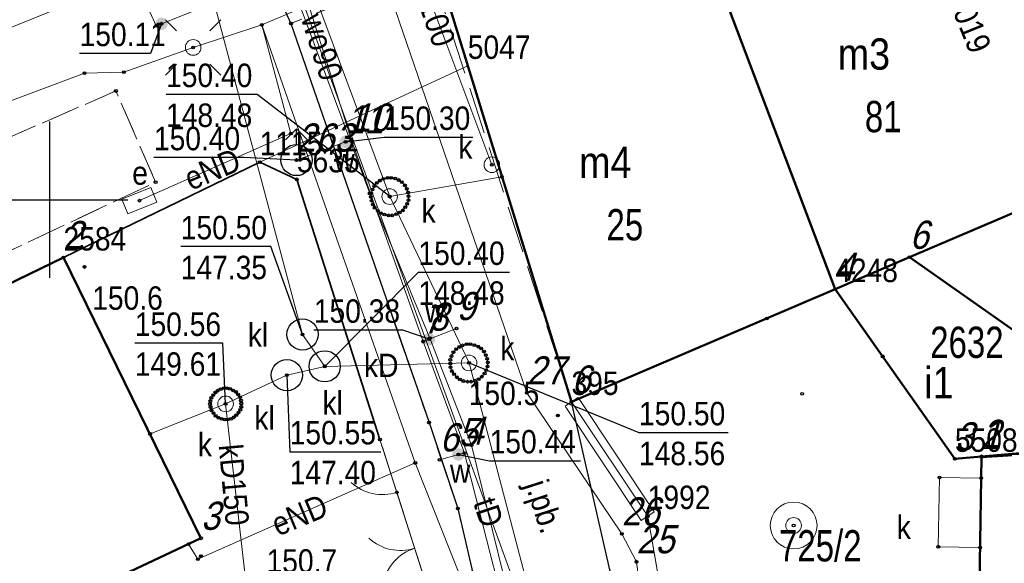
# Model space of a CAD drawing. Header units: metres. Extents: x 5551907 to 5556416, y 5709283 to 5712755.
# Tile 40 of 100: x 5554549 to 5554581, y 5710538 to 5710556. Entities that reach past the tile are written whole.
import ezdxf
from ezdxf.enums import TextEntityAlignment as Align

# ---------------------------------------------------------------- set-up
doc = ezdxf.new("R2010")
doc.units = ezdxf.units.M
for name, pattern in [('1.0_0.5', [1.5, 1, -0.5]), ('1.5_0.5', [2, 1.5, -0.5]), ('219-500', [0]), ('otob_500', [0]), ('otof_500', [0])]:
    doc.linetypes.add(name, pattern=pattern)
doc.layers.get('0').update_dxf_attribs({"color": 2, "lineweight": 5})
doc.styles.get("Standard").update_dxf_attribs({"font": 'Working1250', "width": 0.75})
doc.linetypes.add('902-500', pattern='A,3.75,0,[1,ksztalty.shx,S=0.5,R=0,X=0,Y=0],3.75', length=7.5)
doc.linetypes.add('otdn_500', pattern='A,5,0,[21,ksztalty.shx,S=0.5,R=0,X=0,Y=0]', length=5)

# ---------------------------------------------------------------- blocks, each defined once
blk = doc.blocks.new('PUNKTBUD')
at = {"color": 0}
blk.add_circle((0, 0), 0.045, dxfattribs=at)
blk = doc.blocks.new('203')
at = {"linetype": 'Continuous', "lineweight": 0}
h = blk.add_hatch(color=0, dxfattribs=at)
edge = h.paths.add_edge_path()
edge.add_arc((0, 0), 0.045, 0, 360)
blk = doc.blocks.new('US13')
at = {"color": 0, "linetype": 'Continuous', "lineweight": 13}
for radius in [0.75, 0.25]:
    blk.add_circle((0, 0), radius, dxfattribs=at)
blk = doc.blocks.new('US22')
at = {"color": 0, "linetype": 'Continuous', "lineweight": 13}
blk.add_circle((0, 0), 0.25, dxfattribs=at)
blk = doc.blocks.new('PW01')
at = {"linetype": 'Continuous', "lineweight": 13}
h = blk.add_hatch(color=0, dxfattribs=at)
edge = h.paths.add_edge_path()
edge.add_arc((0, 0), 0.045, 0, 360)
blk = doc.blocks.new('OK02')
at = {"color": 0, "linetype": 'Continuous', "lineweight": 0}
for centre, start, end in [((-1.5, 0), 0, 60), ((1.5, 0), 120, 180)]:
    blk.add_arc(centre, 1.5, start, end, dxfattribs=at)
blk = doc.blocks.new('OK04')
at = {"color": 0, "linetype": 'Continuous', "lineweight": 0}
blk.add_arc((1.5, 0.001), 1.5, 120, 180, dxfattribs=at)
blk = doc.blocks.new('US25')
at = {"linetype": 'Continuous', "lineweight": 0}
h = blk.add_hatch(color=0, dxfattribs=at)
edge = h.paths.add_edge_path()
edge.add_arc((0, 0), 0.2, 0, 360)
blk = doc.blocks.new('SUKM')
at = {"color": 0, "linetype": 'Continuous'}
blk.add_circle((0, 0), 0.5, dxfattribs=at)
blk = doc.blocks.new('US18')
at = {"color": 0, "linetype": 'Continuous', "lineweight": 13}
for p, q in [((-0.5, -0.25), (-0.5, 0.25)), ((-0.5, 0.25), (0.5, 0.25)), ((0.5, -0.25), (0.5, 0.25)), ((-0.5, -0.25), (0.5, -0.25))]:
    blk.add_line(p, q, dxfattribs=at)
blk = doc.blocks.new('SUWH')
at = {"color": 0, "linetype": 'Continuous'}
for p in [(-0.354, 0.646), (0, 0.5), (0.354, 0.646)]:
    blk.add_line(p, (0, 1), dxfattribs=at)
blk.add_circle((0, 0), 0.5, dxfattribs=at)
blk = doc.blocks.new('US15')
at = {"color": 0, "linetype": 'Continuous', "lineweight": 13}
blk.add_circle((0, 0), 0.25, dxfattribs=at)
blk = doc.blocks.new('SM01')
at = {"color": 0, "linetype": 'Continuous', "lineweight": 13}
for p, q in [((-0.53, 0.531), (-0.883, 0.884)), ((0.531, 0.531), (0.884, 0.884)), ((-0.53, -0.53), (-0.883, -0.883)), ((0.531, -0.53), (0.884, -0.883))]:
    blk.add_line(p, q, dxfattribs=at)
blk.add_circle((0, 0), 0.25, dxfattribs=at)
blk = doc.blocks.new('PIKIETAW1891')
at = {"color": 0}
blk.add_circle((0, 0), 0.045, dxfattribs=at)
blk = doc.blocks.new('RAMKA500K')
at = {"color": 0}
for p, q in [((150, 47.5), (150, 52.5)), ((147.5, 50), (152.5, 50))]:
    blk.add_line(p, q, dxfattribs=at)

msp = doc.modelspace()

# ---------------------------------------------------------------- linework, layer by layer
at = {"layer": '218-kontur użytku gruntowego', "color": 3, "linetype": 'CONTINUOUS', "lineweight": 18, "flags": 128}
for points in [[(5554562.38, 5710557.55), (5554563.38, 5710554.28)], [(5554563.38, 5710554.28), (5554562.38, 5710557.55)], [(5554563.38, 5710554.28), (5554566.7, 5710543.53)], [(5554566.7, 5710543.53), (5554563.38, 5710554.28)], [(5554556.72, 5710551.2), (5554550.44, 5710548.15)], [(5554550.44, 5710548.15), (5554556.72, 5710551.2)], [(5554557.91, 5710550.65), (5554556.72, 5710551.2)], [(5554556.72, 5710551.2), (5554557.91, 5710550.65)], [(5554562.95, 5710534.86), (5554557.91, 5710550.65)], [(5554557.91, 5710550.65), (5554562.95, 5710534.86)], [(5554550.44, 5710548.15), (5554540.06, 5710543.12)], [(5554540.06, 5710543.12), (5554550.44, 5710548.15)], [(5554566.7, 5710543.53), (5554569.14, 5710539.88)], [(5554569.14, 5710539.88), (5554566.7, 5710543.53)], [(5554569.14, 5710539.88), (5554572.45, 5710520.86)], [(5554572.45, 5710520.86), (5554569.14, 5710539.88)]]:
    msp.add_lwpolyline(points, dxfattribs=at)
at = {"layer": '219-działka ewidencyjna', "color": 7, "linetype": '219-500', "lineweight": 18, "flags": 128}
for points in [[(5554569.93, 5710560.88), (5554575.14, 5710547.14)], [(5554562.38, 5710557.55), (5554563.38, 5710554.28)], [(5554563.38, 5710554.28), (5554556.72, 5710551.2)], [(5554563.38, 5710554.28), (5554566.7, 5710543.53)], [(5554556.72, 5710551.2), (5554550.44, 5710548.15)], [(5554556.72, 5710551.2), (5554557.91, 5710550.65)], [(5554584.12, 5710550.98), (5554575.14, 5710547.14)], [(5554557.91, 5710550.65), (5554562.95, 5710534.86)], [(5554550.44, 5710548.15), (5554540.06, 5710543.12)], [(5554575.14, 5710547.14), (5554578.97, 5710541.71)], [(5554566.7, 5710543.53), (5554569.14, 5710539.88)], [(5554597.62, 5710542.88), (5554578.97, 5710541.71)], [(5554569.14, 5710539.88), (5554572.45, 5710520.86)]]:
    msp.add_lwpolyline(points, dxfattribs=at)
at = {"layer": '312-budynek ewidencyjny', "color": 7, "linetype": 'CONTINUOUS', "lineweight": 50, "flags": 128}
for points in [[(5554569.93, 5710560.88), (5554575.14, 5710547.14)], [(5554575.14, 5710547.14), (5554569.93, 5710560.88)], [(5554566.7, 5710543.53), (5554562.38, 5710557.55)], [(5554584.12, 5710550.98), (5554577.52, 5710548.16)], [(5554540.06, 5710543.12), (5554550.44, 5710548.15)], [(5554550.44, 5710548.15), (5554554.84, 5710539.17)], [(5554577.52, 5710548.16), (5554575.14, 5710547.14)], [(5554575.14, 5710547.14), (5554577.52, 5710548.16)], [(5554577.52, 5710548.16), (5554581.04, 5710545.69)], [(5554575.14, 5710547.14), (5554566.7, 5710543.53)], [(5554578.97, 5710541.71), (5554575.14, 5710547.14)], [(5554579.82, 5710541.76), (5554585.8, 5710542.14)], [(5554581.29, 5710541.91), (5554579.82, 5710541.79)], [(5554579.82, 5710541.79), (5554578.97, 5710541.71)], [(5554579.61, 5710528.27), (5554579.82, 5710541.76)], [(5554554.84, 5710539.17), (5554544.22, 5710534.17)]]:
    msp.add_lwpolyline(points, dxfattribs=at)
at = {"layer": '320-blok - kondygnacja nadziemna', "color": 7, "linetype": 'CONTINUOUS', "lineweight": 18, "flags": 128}
msp.add_lwpolyline([(5554575.14, 5710547.14), (5554578.97, 5710541.71), (5554579.82, 5710541.79), (5554581.29, 5710541.91), (5554581.04, 5710545.69), (5554577.52, 5710548.16)], close=True, dxfattribs=at)
at = {"layer": 'brama', "color": 7, "linetype": 'otob_500', "lineweight": 18, "flags": 128}
for points in [[(5554562.25, 5710537.06), (5554561.11, 5710540.64)], [(5554569.14, 5710539.88), (5554570.34, 5710532.99)]]:
    msp.add_lwpolyline(points, dxfattribs=at)
at = {"layer": 'chodnik', "color": 7, "linetype": '1.0_0.5', "lineweight": 18, "flags": 128}
msp.add_lwpolyline([(5554443.41, 5710483.75), (5554443.48, 5710483.32), (5554444.89, 5710481.41), (5554456.15, 5710489.37), (5554463.92, 5710495.09), (5554471.81, 5710500.87), (5554478.92, 5710505.94), (5554487.22, 5710511.83), (5554494.74, 5710517.27), (5554502.24, 5710522.68), (5554509.44, 5710527.98), (5554517.53, 5710533.78), (5554523.91, 5710538.26), (5554526.95, 5710540.3), (5554530.39, 5710542.48), (5554529.99, 5710543.17), (5554531.67, 5710544.37), (5554540.15, 5710548.3), (5554542.17, 5710544.15), (5554543.16, 5710544.62), (5554541.6, 5710547.89), (5554545.78, 5710549.93), (5554545.46, 5710550.59), (5554552.12, 5710553.48), (5554553.39, 5710550.56), (5554546.96, 5710547.54), (5554547.39, 5710546.68), (5554550.44, 5710548.15), (5554556.72, 5710551.2), (5554557.91, 5710550.65), (5554560.57, 5710542.33), (5554562.25, 5710537.06), (5554562.95, 5710534.86), (5554564.19, 5710535.17), (5554563.68, 5710537.46), (5554563.06, 5710540.12), (5554562.14, 5710542.87), (5554557.72, 5710555.64), (5554557.27, 5710556.62), (5554556.75, 5710557.41), (5554555.64, 5710558.2), (5554554.78, 5710558.61), (5554553.78, 5710558.9), (5554553.05, 5710558.68), (5554534.16, 5710549.88), (5554521.64, 5710540.81), (5554505.22, 5710528.95), (5554488.48, 5710516.77), (5554467.28, 5710501.44), (5554443.47, 5710484.11)], close=True, dxfattribs=at)
at = {"layer": 'furtka', "color": 7, "linetype": 'otof_500', "lineweight": 18, "flags": 128}
msp.add_lwpolyline([(5554561.11, 5710540.64), (5554560.57, 5710542.33)], dxfattribs=at)
at = {"layer": 'jezdnia', "color": 7, "linetype": '1.5_0.5', "lineweight": 18, "flags": 128}
for points in [[(5554412.43, 5710514.29), (5554408.24, 5710510.92), (5554418.66, 5710508.44), (5554419.59, 5710509.15), (5554420.38, 5710509.5), (5554421.46, 5710509.6), (5554422.36, 5710509.47), (5554423.16, 5710509.24), (5554423.89, 5710508.85), (5554424.46, 5710508.45), (5554428.69, 5710502.64), (5554439.05, 5710488.34), (5554439.27, 5710487.75), (5554439.32, 5710487.1), (5554439.14, 5710486.55), (5554438.1, 5710485.76), (5554437.65, 5710485.71), (5554436.85, 5710485.85), (5554441.68, 5710479.01), (5554444.19, 5710480.86), (5554442.45, 5710483.36), (5554443.47, 5710484.11), (5554467.28, 5710501.44), (5554488.48, 5710516.77), (5554505.22, 5710528.95), (5554521.64, 5710540.81), (5554534.16, 5710549.88), (5554542.28, 5710555.84), (5554542.73, 5710556.08), (5554548.69, 5710558.31), (5554550.14, 5710558.79), (5554550.8, 5710559.03), (5554551.51, 5710559.12), (5554552.37, 5710559.08), (5554553.78, 5710558.9), (5554554.78, 5710558.61), (5554555.64, 5710558.2), (5554556.75, 5710557.41), (5554557.27, 5710556.62), (5554557.72, 5710555.64), (5554562.19, 5710557.43), (5554562.14, 5710560.52), (5554558, 5710570.33), (5554557.22, 5710570.54), (5554556.66, 5710571.02), (5554556.14, 5710571.5), (5554555.73, 5710572.18), (5554551.34, 5710570.77), (5554551.5, 5710569.95), (5554551.48, 5710569.22), (5554551.26, 5710568.27), (5554550.9, 5710567.4), (5554550.49, 5710566.63), (5554550, 5710565.93), (5554549.32, 5710565.24), (5554547.89, 5710564.5), (5554545.11, 5710563.32), (5554541.28, 5710561.94), (5554534.34, 5710559.41), (5554531.12, 5710560.98), (5554521.77, 5710557.63), (5554514.14, 5710555.67), (5554512.15, 5710552.94), (5554509.31, 5710551.99), (5554508.96, 5710551.99), (5554508.15, 5710552.25), (5554507.64, 5710552.54), (5554506.95, 5710553.08), (5554506.33, 5710553.74), (5554505.62, 5710554.6), (5554504.27, 5710557.08), (5554503.76, 5710559.81), (5554500.07, 5710560.85), (5554495.64, 5710558.86), (5554496.41, 5710557.66), (5554496.92, 5710556.29), (5554497.23, 5710555.1), (5554497.4, 5710553.9), (5554497.47, 5710552.1), (5554497.29, 5710550.89), (5554497.03, 5710549.78), (5554496.59, 5710548.91), (5554496.04, 5710547.96), (5554495.73, 5710547.56), (5554494.8, 5710547.25), (5554491.67, 5710548.63), (5554486.93, 5710547.1), (5554485.39, 5710546.56), (5554480.26, 5710544.86), (5554478.27, 5710541.32), (5554476.06, 5710540.6), (5554472.16, 5710539.33), (5554470.22, 5710538.71), (5554468.48, 5710538.32), (5554467.02, 5710538.21), (5554465.68, 5710538.2), (5554464.68, 5710538.33), (5554463.62, 5710538.55), (5554462.32, 5710538.98), (5554460.78, 5710539.89), (5554459.64, 5710540.79), (5554459.04, 5710541.45), (5554456.35, 5710545.55), (5554450.55, 5710542.97), (5554450.88, 5710541.78), (5554451.08, 5710540.23), (5554451.01, 5710538.73), (5554450.66, 5710537.42), (5554450.07, 5710535.93), (5554449.39, 5710534.73), (5554448.6, 5710533.68), (5554447.4, 5710532.83), (5554442.88, 5710530.78), (5554440.1, 5710529.43), (5554437.5, 5710528.21), (5554433.01, 5710525.89), (5554428.59, 5710523.58), (5554424.16, 5710521.11), (5554422.19, 5710520.04), (5554421.57, 5710519.67), (5554417.2, 5710517.18), (5554414.65, 5710515.66)], [(5554563.06, 5710540.12), (5554563.68, 5710537.46), (5554564.19, 5710535.17), (5554568.76, 5710534.51), (5554566.7, 5710543.53), (5554562.19, 5710557.43), (5554557.72, 5710555.64), (5554562.14, 5710542.87)]]:
    msp.add_lwpolyline(points, close=True, dxfattribs=at)
at = {"layer": 'krawężnik', "color": 7, "linetype": 'CONTINUOUS', "lineweight": 25, "flags": 128}
for points in [[(5554444.89, 5710481.41), (5554444.19, 5710480.86), (5554442.45, 5710483.36), (5554443.47, 5710484.11), (5554467.28, 5710501.44), (5554488.48, 5710516.77), (5554505.22, 5710528.95), (5554521.64, 5710540.81), (5554534.16, 5710549.88), (5554542.28, 5710555.84), (5554542.73, 5710556.08), (5554548.69, 5710558.31), (5554550.14, 5710558.79), (5554550.8, 5710559.03), (5554551.51, 5710559.12), (5554552.37, 5710559.08), (5554553.78, 5710558.9), (5554554.78, 5710558.61), (5554555.64, 5710558.2), (5554556.75, 5710557.41), (5554557.27, 5710556.62), (5554557.72, 5710555.64)], [(5554557.72, 5710555.64), (5554562.14, 5710542.87), (5554563.06, 5710540.12), (5554563.68, 5710537.46), (5554564.19, 5710535.17)], [(5554568.76, 5710534.51), (5554566.7, 5710543.53)]]:
    msp.add_lwpolyline(points, dxfattribs=at)
at = {"layer": 'ogrodzenie trwałe', "color": 7, "linetype": '902-500', "lineweight": 35, "flags": 128}
msp.add_lwpolyline([(5554550.44, 5710548.15), (5554556.72, 5710551.2), (5554557.91, 5710550.65), (5554560.57, 5710542.33)], dxfattribs=at)
at = {"layer": 'przewód elektroenergetyczny podziemny', "color": 1, "linetype": 'CONTINUOUS', "lineweight": 18, "flags": 128}
for points in [[(5554556.79, 5710555.59), (5554569.67, 5710561.03), (5554576.34, 5710564.36), (5554575.78, 5710567.56), (5554581.33, 5710569.41), (5554592.35, 5710573.8), (5554592.67, 5710573.45), (5554598.77, 5710574.83), (5554605.31, 5710576.88), (5554609.3, 5710578.59), (5554621.07, 5710574.92), (5554632.35, 5710571.33), (5554633.76, 5710571.39), (5554648.72, 5710565.28)], [(5554476.36, 5710510.1), (5554488.7, 5710518.56), (5554500.52, 5710526.04), (5554511.62, 5710533.18), (5554523.19, 5710540.66), (5554531.31, 5710546.63), (5554551.11, 5710554.05), (5554552.37, 5710554.08), (5554554.59, 5710554.87), (5554556.79, 5710555.59)], [(5554556.79, 5710555.59), (5554557.72, 5710552.12), (5554552.87, 5710549.97)], [(5554556.79, 5710555.59), (5554561.7, 5710541.58), (5554563.38, 5710537.34), (5554566.74, 5710514.76), (5554566.21, 5710511.93), (5554563.65, 5710505.7), (5554562.08, 5710503.61), (5554560.73, 5710504.27)], [(5554561.7, 5710541.58), (5554554.74, 5710538.5), (5554554.44, 5710538.98)]]:
    msp.add_lwpolyline(points, dxfattribs=at)
at = {"layer": 'przewód gazowy', "color": 40, "linetype": 'CONTINUOUS', "lineweight": 18, "flags": 128}
msp.add_lwpolyline([(5554562.99, 5710502.84), (5554565.89, 5710507.95), (5554567.24, 5710511.33), (5554567.72, 5710514.27), (5554568.05, 5710514.33), (5554572, 5710515.11), (5554572.23, 5710515.15), (5554572.34, 5710516.68), (5554570.52, 5710526.46), (5554569.44, 5710533.44), (5554568.78, 5710538.42), (5554568.31, 5710539.31), (5554565.27, 5710543.82), (5554560.34, 5710558.17), (5554560.02, 5710558.11), (5554556.04, 5710556.62), (5554553.58, 5710555.63), (5554553.41, 5710555.56), (5554553.2, 5710556.01), (5554548.38, 5710567.04), (5554548.06, 5710567.83)], dxfattribs=at)
at = {"layer": 'przewód kanalizacyjny', "color": 34, "linetype": 'CONTINUOUS', "lineweight": 18, "flags": 128}
for points in [[(5554403.43, 5710635.81), (5554421.1, 5710605.89), (5554436.67, 5710613.08), (5554452.64, 5710620.71), (5554475.58, 5710633.69), (5554493.24, 5710644.62), (5554505.33, 5710636.12), (5554511.32, 5710631.05), (5554532.54, 5710615.46), (5554538.01, 5710606.53), (5554542.3, 5710598.85), (5554545.18, 5710592.28), (5554547.72, 5710585.05), (5554551.08, 5710576.4), (5554560.88, 5710550.1), (5554563.42, 5710544.78), (5554570, 5710519.72), (5554571.02, 5710502.86)], [(5554558.8, 5710544.67), (5554558.09, 5710545.69), (5554554.41, 5710559.51), (5554560.08, 5710561.96), (5554575.12, 5710569.16), (5554589.68, 5710575.61), (5554614.47, 5710584.71)], [(5554564.15, 5710551.12), (5554560.08, 5710561.96)], [(5554560.88, 5710550.1), (5554564.47, 5710550.73)], [(5554558.8, 5710544.67), (5554563.42, 5710544.78)], [(5554555.63, 5710543.47), (5554557.59, 5710544.39), (5554558.8, 5710544.67)], [(5554553.21, 5710542.51), (5554555.63, 5710543.47)], [(5554557.6, 5710535.05), (5554556.3, 5710537.6), (5554555.63, 5710543.47)]]:
    msp.add_lwpolyline(points, dxfattribs=at)
at = {"layer": 'przewód telekomunikacyjny podziemny', "color": 30, "linetype": 'CONTINUOUS', "lineweight": 18, "flags": 128}
for points in [[(5554538.34, 5710551.3), (5554557.16, 5710558.92)], [(5554566.22, 5710515.48), (5554568.6, 5710516.47), (5554565.03, 5710537.31), (5554557.16, 5710558.92)]]:
    msp.add_lwpolyline(points, dxfattribs=at)
at = {"layer": 'przewód wodociągowy', "color": 5, "linetype": 'CONTINUOUS', "lineweight": 18, "flags": 128}
for points in [[(5554553.2, 5710569.14), (5554560.24, 5710550.2), (5554562.17, 5710545.57), (5554563.5, 5710542.15), (5554569.08, 5710519.49), (5554570.3, 5710502.31), (5554570.67, 5710501.99)], [(5554557.71, 5710558.07), (5554559.66, 5710551.91)], [(5554559.66, 5710551.91), (5554559.47, 5710551.85), (5554557.9, 5710551.27)], [(5554559.66, 5710551.91), (5554561.95, 5710545.46), (5554563.28, 5710541.89), (5554568.88, 5710520.01), (5554570.35, 5710502.05), (5554570.37, 5710501.88)], [(5554561.95, 5710545.46), (5554562.14, 5710545.54), (5554563.02, 5710545.88)], [(5554563.28, 5710541.89), (5554563.08, 5710541.85), (5554562.48, 5710541.68)]]:
    msp.add_lwpolyline(points, dxfattribs=at)
at = {"layer": 'rzedna-Atr2', "color": 7, "flags": 128}
for points in [[(5554553.58, 5710555.63), (5554553.22, 5710554.68), (5554550.956, 5710554.68)], [(5554560.88, 5710550.1), (5554556.64, 5710553.37), (5554553.723, 5710553.37)], [(5554559.47, 5710551.85), (5554560.7, 5710552), (5554563.543, 5710552)], [(5554557.9, 5710551.27), (5554556.21, 5710551.35), (5554553.335, 5710551.35)], [(5554558.09, 5710545.69), (5554557.08, 5710548.5), (5554554.194, 5710548.5)], [(5554558.8, 5710544.67), (5554561.8, 5710547.68), (5554564.717, 5710547.68)], [(5554562.14, 5710545.54), (5554561.3, 5710545.83), (5554558.452, 5710545.83)], [(5554555.63, 5710543.47), (5554555.54, 5710545.41), (5554552.723, 5710545.41)], [(5554563.42, 5710544.78), (5554568.86, 5710542.55), (5554571.714, 5710542.55)], [(5554557.59, 5710544.39), (5554557.68, 5710541.94), (5554560.592, 5710541.94)], [(5554563.08, 5710541.85), (5554564.08, 5710541.65), (5554566.992, 5710541.65)]]:
    msp.add_lwpolyline(points, dxfattribs=at)
at = {"layer": 'studnia kanalizacyjna', "color": 34, "linetype": 'CONTINUOUS', "lineweight": 18, "flags": 128}
for points in [[(5554561.3, 5710549.66), (5554561.2, 5710549.59), (5554561.09, 5710549.54), (5554560.96, 5710549.5), (5554560.84, 5710549.5), (5554560.71, 5710549.53), (5554560.6, 5710549.57), (5554560.5, 5710549.64), (5554560.4, 5710549.74), (5554560.34, 5710549.85), (5554560.3, 5710549.97), (5554560.28, 5710550.09), (5554560.29, 5710550.21), (5554560.33, 5710550.33), (5554560.39, 5710550.44), (5554560.47, 5710550.54), (5554560.57, 5710550.61), (5554560.68, 5710550.67), (5554560.81, 5710550.7), (5554560.93, 5710550.7), (5554561.06, 5710550.68), (5554561.17, 5710550.63), (5554561.27, 5710550.56), (5554561.37, 5710550.46), (5554561.43, 5710550.35), (5554561.47, 5710550.23), (5554561.48, 5710550.11), (5554561.48, 5710549.99), (5554561.44, 5710549.87), (5554561.38, 5710549.76)], [(5554564.02, 5710544.79), (5554564.01, 5710544.67), (5554563.97, 5710544.55), (5554563.92, 5710544.44), (5554563.83, 5710544.34), (5554563.73, 5710544.26), (5554563.62, 5710544.21), (5554563.49, 5710544.18), (5554563.37, 5710544.18), (5554563.24, 5710544.2), (5554563.13, 5710544.25), (5554563.03, 5710544.32), (5554562.94, 5710544.42), (5554562.87, 5710544.52), (5554562.83, 5710544.64), (5554562.82, 5710544.76), (5554562.82, 5710544.88), (5554562.86, 5710545), (5554562.92, 5710545.12), (5554563.01, 5710545.22), (5554563.11, 5710545.29), (5554563.21, 5710545.34), (5554563.34, 5710545.38), (5554563.46, 5710545.38), (5554563.59, 5710545.35), (5554563.71, 5710545.3), (5554563.81, 5710545.24), (5554563.9, 5710545.14), (5554563.96, 5710545.03), (5554564, 5710544.91)], [(5554556.13, 5710543.48), (5554556.13, 5710543.38), (5554556.1, 5710543.28), (5554556.04, 5710543.19), (5554555.97, 5710543.11), (5554555.89, 5710543.04), (5554555.8, 5710542.99), (5554555.7, 5710542.97), (5554555.6, 5710542.97), (5554555.5, 5710542.99), (5554555.39, 5710543.03), (5554555.31, 5710543.09), (5554555.24, 5710543.17), (5554555.18, 5710543.26), (5554555.15, 5710543.36), (5554555.13, 5710543.46), (5554555.14, 5710543.56), (5554555.17, 5710543.66), (5554555.23, 5710543.75), (5554555.3, 5710543.83), (5554555.37, 5710543.89), (5554555.47, 5710543.94), (5554555.57, 5710543.97), (5554555.67, 5710543.97), (5554555.77, 5710543.95), (5554555.87, 5710543.9), (5554555.96, 5710543.85), (5554556.03, 5710543.77), (5554556.09, 5710543.68), (5554556.12, 5710543.58)]]:
    msp.add_lwpolyline(points, close=True, dxfattribs=at)
at = {"layer": 'trawnik', "color": 7, "linetype": '1.0_0.5', "lineweight": 18, "flags": 128}
msp.add_lwpolyline([(5554545.46, 5710550.59), (5554545.78, 5710549.93), (5554546.96, 5710547.54), (5554553.39, 5710550.56), (5554552.12, 5710553.48)], close=True, dxfattribs=at)
at = {"layer": 'właz do komory lub kanału', "color": 7, "linetype": 'CONTINUOUS', "lineweight": 18, "flags": 128}
msp.add_lwpolyline([(5554579.81, 5710541.09), (5554579.78, 5710538.88), (5554578.44, 5710538.9), (5554578.48, 5710541.11)], close=True, dxfattribs=at)
at = {"layer": 'ściana oporowa (linia)', "color": 0, "linetype": 'otdn_500', "lineweight": 18}
for p, q in [((5554566.492, 5710543.391), (5554566.7, 5710543.53)), ((5554566.492, 5710543.391), (5554568.932, 5710539.741)), ((5554568.932, 5710539.741), (5554569.14, 5710539.88))]:
    msp.add_line(p, q, dxfattribs=at)
at = {"layer": 'ściana oporowa (linia)', "color": 0, "lineweight": 18}
for p, q in [((5554566.908, 5710543.669), (5554566.7, 5710543.53)), ((5554566.908, 5710543.669), (5554569.348, 5710540.019)), ((5554569.348, 5710540.019), (5554569.14, 5710539.88))]:
    msp.add_line(p, q, dxfattribs=at)

# ---------------------------------------------------------------- block references
at = {"layer": '203-punkt graniczny', "color": 7, "linetype": 'CONTINUOUS', "lineweight": 18}
for p in [(5554563.38, 5710554.28), (5554556.72, 5710551.2), (5554557.91, 5710550.65), (5554550.44, 5710548.15), (5554575.14, 5710547.14), (5554566.7, 5710543.53), (5554578.97, 5710541.71), (5554569.14, 5710539.88)]:
    msp.add_blockref('203', p, dxfattribs=at)
at = {"layer": 'brama', "color": 7, "linetype": 'CONTINUOUS', "lineweight": 18, "rotation": 107.663}
msp.add_blockref('OK02', (5554561.68, 5710538.85), dxfattribs=at)
at = {"layer": 'furtka', "color": 7, "linetype": 'CONTINUOUS', "lineweight": 18, "rotation": 107.72}
msp.add_blockref('OK04', (5554561.11, 5710540.64), dxfattribs=at)
at = {"layer": 'hydrant', "color": 5, "linetype": 'CONTINUOUS', "lineweight": 18}
msp.add_blockref('SUWH', (5554557.9, 5710551.27), dxfattribs=at)
at = {"layer": 'latarnia', "color": 7, "linetype": 'CONTINUOUS', "lineweight": 18}
msp.add_blockref('SM01', (5554554.59, 5710554.87), dxfattribs=at)
at = {"layer": 'osadnik  szambo', "color": 34, "linetype": 'CONTINUOUS', "lineweight": 18}
for p in [(5554558.09, 5710545.69), (5554558.8, 5710544.67), (5554557.59, 5710544.39)]:
    msp.add_blockref('SUKM', p, dxfattribs=at)
at = {"layer": 'pikieta naturalna', "color": 7, "linetype": 'CONTINUOUS', "lineweight": 13}
for p in [(5554551.11, 5710547.85), (5554566.26, 5710543.1), (5554554.84, 5710538.6)]:
    msp.add_blockref('PW01', p, dxfattribs=at)
at = {"layer": 'Punkt budynku', "color": 5, "linetype": 'CONTINUOUS', "lineweight": 18}
for p in [(5554550.44, 5710548.15), (5554577.52, 5710548.16), (5554575.14, 5710547.14), (5554572.95, 5710546.2), (5554576.66, 5710544.99), (5554574.08, 5710543.79), (5554566.7, 5710543.53), (5554578.97, 5710541.71), (5554579.82, 5710541.79), (5554579.82, 5710541.76), (5554554.84, 5710539.17)]:
    msp.add_blockref('PUNKTBUD', p, dxfattribs=at)
at = {"layer": 'Punkt roboczy BDOT GESUT K1', "color": 6, "linetype": 'CONTINUOUS', "lineweight": 18}
for p in [(5554553.41, 5710555.56), (5554553.41, 5710555.56), (5554553.58, 5710555.63), (5554553.58, 5710555.63), (5554553.58, 5710555.63), (5554556.79, 5710555.59), (5554556.79, 5710555.59), (5554556.79, 5710555.59), (5554556.79, 5710555.59), (5554557.72, 5710555.64), (5554557.72, 5710555.64), (5554557.72, 5710555.64), (5554557.72, 5710555.64), (5554557.72, 5710555.64), (5554554.59, 5710554.87), (5554554.59, 5710554.87), (5554554.59, 5710554.87), (5554551.11, 5710554.05), (5554552.37, 5710554.08), (5554552.12, 5710553.48), (5554552.12, 5710553.48), (5554557.72, 5710552.12), (5554559.66, 5710551.91), (5554559.66, 5710551.91), (5554559.66, 5710551.91), (5554559.47, 5710551.85), (5554559.47, 5710551.85), (5554559.47, 5710551.85), (5554557.9, 5710551.27), (5554557.9, 5710551.27), (5554557.9, 5710551.27), (5554556.72, 5710551.2), (5554556.72, 5710551.2), (5554564.15, 5710551.12), (5554564.15, 5710551.12), (5554557.91, 5710550.65), (5554557.91, 5710550.65), (5554560.68, 5710550.67), (5554560.81, 5710550.7), (5554560.93, 5710550.7), (5554561.06, 5710550.68), (5554564.47, 5710550.73), (5554553.39, 5710550.56), (5554553.39, 5710550.56), (5554560.33, 5710550.33), (5554560.39, 5710550.44), (5554560.47, 5710550.54), (5554560.57, 5710550.61), (5554561.17, 5710550.63), (5554561.27, 5710550.56), (5554561.37, 5710550.46), (5554561.43, 5710550.35), (5554560.24, 5710550.2), (5554560.28, 5710550.09), (5554560.29, 5710550.21), (5554560.88, 5710550.1), (5554560.88, 5710550.1), (5554560.88, 5710550.1), (5554561.47, 5710550.23), (5554561.48, 5710550.11), (5554552.87, 5710549.97), (5554552.87, 5710549.97), (5554560.3, 5710549.97), (5554560.34, 5710549.85), (5554560.4, 5710549.74), (5554561.38, 5710549.76), (5554561.44, 5710549.87), (5554561.48, 5710549.99), (5554560.5, 5710549.64), (5554560.6, 5710549.57), (5554560.71, 5710549.53), (5554560.84, 5710549.5), (5554560.96, 5710549.5), (5554561.09, 5710549.54), (5554561.2, 5710549.59), (5554561.3, 5710549.66), (5554550.44, 5710548.15), (5554550.44, 5710548.15), (5554551.11, 5710547.85), (5554558.09, 5710545.69), (5554558.09, 5710545.69), (5554563.02, 5710545.88), (5554561.95, 5710545.46), (5554561.95, 5710545.46), (5554562.14, 5710545.54), (5554562.14, 5710545.54), (5554562.14, 5710545.54), (5554562.17, 5710545.57), (5554563.11, 5710545.29), (5554563.21, 5710545.34), (5554563.34, 5710545.38), (5554563.46, 5710545.38), (5554563.59, 5710545.35), (5554563.71, 5710545.3), (5554562.86, 5710545), (5554562.92, 5710545.12), (5554563.01, 5710545.22), (5554563.81, 5710545.24), (5554563.9, 5710545.14), (5554563.96, 5710545.03), (5554558.8, 5710544.67), (5554558.8, 5710544.67), (5554558.8, 5710544.67), (5554558.8, 5710544.67), (5554562.82, 5710544.88), (5554562.82, 5710544.76), (5554563.42, 5710544.78), (5554563.42, 5710544.78), (5554563.42, 5710544.78), (5554564, 5710544.91), (5554564.01, 5710544.67), (5554564.02, 5710544.79), (5554557.59, 5710544.39), (5554557.59, 5710544.39), (5554562.83, 5710544.64), (5554562.87, 5710544.52), (5554562.94, 5710544.42), (5554563.83, 5710544.34), (5554563.92, 5710544.44), (5554563.97, 5710544.55), (5554563.03, 5710544.32), (5554563.13, 5710544.25), (5554563.24, 5710544.2), (5554563.37, 5710544.18), (5554563.49, 5710544.18), (5554563.62, 5710544.21), (5554563.73, 5710544.26), (5554555.23, 5710543.75), (5554555.3, 5710543.83), (5554555.37, 5710543.89), (5554555.47, 5710543.94), (5554555.57, 5710543.97), (5554555.67, 5710543.97), (5554555.77, 5710543.95), (5554555.87, 5710543.9), (5554555.96, 5710543.85), (5554556.03, 5710543.77), (5554565.27, 5710543.82), (5554565.27, 5710543.82), (5554555.13, 5710543.46), (5554555.14, 5710543.56), (5554555.17, 5710543.66), (5554555.63, 5710543.47), (5554555.63, 5710543.47), (5554555.63, 5710543.47), (5554555.63, 5710543.47), (5554556.09, 5710543.68), (5554556.12, 5710543.58), (5554556.13, 5710543.48), (5554566.7, 5710543.53), (5554566.7, 5710543.53), (5554566.7, 5710543.53), (5554555.15, 5710543.36), (5554555.18, 5710543.26), (5554555.24, 5710543.17), (5554555.31, 5710543.09), (5554555.97, 5710543.11), (5554556.04, 5710543.19), (5554556.1, 5710543.28), (5554556.13, 5710543.38), (5554566.26, 5710543.1), (5554555.39, 5710543.03), (5554555.5, 5710542.99), (5554555.6, 5710542.97), (5554555.7, 5710542.97), (5554555.8, 5710542.99), (5554555.89, 5710543.04), (5554562.14, 5710542.87), (5554562.14, 5710542.87), (5554562.14, 5710542.87), (5554553.21, 5710542.51), (5554560.57, 5710542.33), (5554560.57, 5710542.33), (5554560.57, 5710542.33), (5554563.5, 5710542.15), (5554563.08, 5710541.85), (5554563.08, 5710541.85), (5554563.08, 5710541.85), (5554563.28, 5710541.89), (5554563.28, 5710541.89), (5554561.7, 5710541.58), (5554561.7, 5710541.58), (5554562.48, 5710541.68), (5554578.48, 5710541.11), (5554579.81, 5710541.09), (5554561.11, 5710540.64), (5554561.11, 5710540.64), (5554563.06, 5710540.12), (5554563.06, 5710540.12), (5554563.06, 5710540.12), (5554569.14, 5710539.88), (5554569.14, 5710539.88), (5554568.31, 5710539.31), (5554568.31, 5710539.31), (5554573.81, 5710539.58), (5554554.44, 5710538.98), (5554578.44, 5710538.9), (5554579.78, 5710538.88), (5554554.74, 5710538.5), (5554554.84, 5710538.6), (5554568.78, 5710538.42), (5554568.78, 5710538.42)]:
    msp.add_blockref('PIKIETAW1891', p, dxfattribs=at)
at = {"layer": 'rzedna', "color": 40, "linetype": 'CONTINUOUS', "lineweight": 18}
for p in [(5554553.41, 5710555.56), (5554553.58, 5710555.63), (5554565.27, 5710543.82), (5554568.31, 5710539.31), (5554568.78, 5710538.42)]:
    msp.add_blockref('PW01', p, dxfattribs=at)
at = {"layer": 'rzedna', "color": 5, "linetype": 'CONTINUOUS', "lineweight": 18}
for p in [(5554559.47, 5710551.85), (5554557.9, 5710551.27), (5554562.14, 5710545.54), (5554563.08, 5710541.85)]:
    msp.add_blockref('PW01', p, dxfattribs=at)
at = {"layer": 'rzedna', "color": 34, "linetype": 'CONTINUOUS', "lineweight": 18}
for p in [(5554560.88, 5710550.1), (5554558.09, 5710545.69), (5554558.8, 5710544.67), (5554563.42, 5710544.78), (5554557.59, 5710544.39), (5554555.63, 5710543.47)]:
    msp.add_blockref('PW01', p, dxfattribs=at)
at = {"layer": 'studnia zwykła', "color": 5, "linetype": 'CONTINUOUS', "lineweight": 18}
msp.add_blockref('US13', (5554573.81, 5710539.58), dxfattribs=at)
at = {"layer": 'szafa elektroenergetyczna lub kontener', "color": 1, "linetype": 'CONTINUOUS', "lineweight": 18, "rotation": 21.982}
msp.add_blockref('US18', (5554552.87, 5710549.97), dxfattribs=at)
at = {"layer": 'słup przewodów napowietrznych', "color": 7, "linetype": 'CONTINUOUS', "lineweight": 18}
msp.add_blockref('US15', (5554554.59, 5710554.87), dxfattribs=at)
at = {"layer": 'Wstawianie ramki sekcyjnej z opisem', "color": 7, "linetype": 'CONTINUOUS', "lineweight": 13}
msp.add_blockref('RAMKA500K', (5554400, 5710500), dxfattribs=at)
msp.add_blockref('RAMKA500K', (5554400, 5710500), dxfattribs=at)
msp.add_blockref('RAMKA500K', (5554400, 5710500), dxfattribs=at)
msp.add_blockref('RAMKA500K', (5554400, 5710500), dxfattribs=at)
at = {"layer": 'właz do komory lub kanału - okrągły', "color": 7, "linetype": 'CONTINUOUS', "lineweight": 18}
for p in [(5554564.15, 5710551.12), (5554560.88, 5710550.1), (5554563.42, 5710544.78), (5554555.63, 5710543.47)]:
    msp.add_blockref('US22', p, dxfattribs=at)
at = {"layer": 'zasuwa lub zawór', "color": 40, "linetype": 'CONTINUOUS', "lineweight": 18}
msp.add_blockref('US25', (5554553.58, 5710555.63), dxfattribs=at)
at = {"layer": 'zasuwa lub zawór', "color": 5, "linetype": 'CONTINUOUS', "lineweight": 18}
for p in [(5554559.47, 5710551.85), (5554562.14, 5710545.54), (5554563.08, 5710541.85)]:
    msp.add_blockref('US25', p, dxfattribs=at)

# ---------------------------------------------------------------- texts
at = {"layer": '203-punkt graniczny-Atr103', "color": 7, "width": 0.9}
for s, p in [('5047', (5554563.38, 5710554.28)), ('5047', (5554563.38, 5710554.28)), ('1115', (5554556.72, 5710551.2)), ('1115', (5554556.72, 5710551.2)), ('5635', (5554557.91, 5710550.65)), ('5635', (5554557.91, 5710550.65)), ('2584', (5554550.44, 5710548.15)), ('2584', (5554550.44, 5710548.15)), ('4248', (5554575.14, 5710547.14)), ('4248', (5554575.14, 5710547.14)), ('395', (5554566.7, 5710543.53)), ('395', (5554566.7, 5710543.53)), ('5508', (5554578.97, 5710541.71)), ('5508', (5554578.97, 5710541.71)), ('1992', (5554569.14, 5710539.88)), ('1992', (5554569.14, 5710539.88))]:
    msp.add_text(s, height=0.75, dxfattribs=at).set_placement(p, align=Align.BOTTOM_LEFT)
at = {"layer": '211-numer działki ewidencyjnej', "color": 7, "linetype": 'CONTINUOUS', "lineweight": 18, "width": 0.79}
msp.add_text('725/2', height=1, dxfattribs=at).set_placement((5554573.34, 5710538.43))
at = {"layer": '312-oznaczenie budynku ewidencyjnego', "color": 7, "linetype": 'CONTINUOUS', "lineweight": 18, "width": 0.79}
for s, p in [('81', (5554576.09, 5710553.16)), ('25', (5554567.82, 5710549.7))]:
    msp.add_text(s, height=1, dxfattribs=at).set_placement(p, align=Align.TOP_LEFT)
msp.add_text('2632', height=1, dxfattribs=at).set_placement((5554578.18, 5710544.94))
at = {"layer": '312-oznaczenie budynku ewidencyjnego-Atr117', "color": 7, "width": 0.9}
for s, p in [('m3', (5554576.06, 5710554.66)), ('m4', (5554567.78, 5710551.2)), ('i1', (5554578.46, 5710544.15))]:
    msp.add_text(s, height=1, dxfattribs=at).set_placement(p, align=Align.MIDDLE_CENTER)
at = {"layer": 'jezdnia-Atr17', "color": 7, "width": 0.9}
msp.add_text('j.pb.', height=0.75, rotation=-72.099, dxfattribs=at).set_placement((5554565.21, 5710540.89))
at = {"layer": 'osadnik  szambo-Atr17', "color": 34, "width": 0.9}
for p in [(5554556.34, 5710545.3), (5554558.73, 5710543.12), (5554556.55, 5710542.64)]:
    msp.add_text('kl', height=0.75, dxfattribs=at).set_placement(p)
at = {"layer": 'pikieta naturalna-Atr2', "color": 7, "width": 0.9}
for s, p in [('150.6', (5554551.36, 5710546.48)), ('150.5', (5554563.41, 5710543.43)), ('150.7', (5554556.94, 5710538.07))]:
    msp.add_text(s, height=0.75, dxfattribs=at).set_placement(p)
at = {"layer": 'przewód elektroenergetyczny podziemny-Atr1', "color": 1, "width": 0.9}
for rotation, p in [(22.644, (5554554.37, 5710550.63)), (22.556, (5554557.16, 5710539.57))]:
    msp.add_text('eND', height=0.75, rotation=rotation, dxfattribs=at).set_placement(p, align=Align.MIDDLE_LEFT)
at = {"layer": 'przewód kanalizacyjny-Atr1', "color": 34, "width": 0.9}
for s, rotation, p in [('kD100', 289.264, (5554561.79, 5710557.41)), ('kD150', 275.15, (5554555.78, 5710542.18))]:
    msp.add_text(s, height=0.75, rotation=rotation, dxfattribs=at).set_placement(p, align=Align.MIDDLE_LEFT)
msp.add_text('kD', height=0.75, dxfattribs=at).set_placement((5554560.06, 5710544.7), align=Align.MIDDLE_LEFT)
at = {"layer": 'przewód telekomunikacyjny podziemny-Atr1', "color": 30, "width": 0.9}
msp.add_text('tD', height=0.75, rotation=288.695, dxfattribs=at).set_placement((5554563.9, 5710540.43), align=Align.MIDDLE_LEFT)
at = {"layer": 'przewód wodociągowy - ob. projektowany-Atr1', "color": 5, "width": 0.9}
msp.add_text('proj. w DG.PODGiK.6630.274.2019', height=0.75, rotation=292.011, dxfattribs=at).set_placement((5554574.47, 5710567.97), align=Align.MIDDLE_LEFT)
at = {"layer": 'przewód wodociągowy-Atr1', "color": 5, "width": 0.9}
msp.add_text('wo90', height=0.75, rotation=287.565, dxfattribs=at).set_placement((5554558.39, 5710555.92), align=Align.MIDDLE_LEFT)
at = {"layer": 'Punkt budynku-Atr104', "color": 5, "oblique": 15, "width": 0.9}
for s, p in [('2', (5554550.44, 5710548.15)), ('6', (5554577.52, 5710548.16)), ('4', (5554575.14, 5710547.14)), ('6', (5554566.7, 5710543.53)), ('3', (5554578.97, 5710541.71)), ('2', (5554579.82, 5710541.79)), ('1', (5554579.82, 5710541.76)), ('3', (5554554.84, 5710539.17))]:
    msp.add_text(s, height=0.9, dxfattribs=at).set_placement(p, align=Align.BOTTOM_LEFT)
at = {"layer": 'Punkt roboczy BDOT GESUT K1-Atr103', "color": 6, "oblique": 15, "width": 0.9}
for s, p in [('11', (5554559.47, 5710551.85)), ('11', (5554559.47, 5710551.85)), ('11', (5554559.47, 5710551.85)), ('10', (5554559.66, 5710551.91)), ('10', (5554559.66, 5710551.91)), ('10', (5554559.66, 5710551.91)), ('263', (5554557.9, 5710551.27)), ('263', (5554557.9, 5710551.27)), ('263', (5554557.9, 5710551.27)), ('9', (5554563.02, 5710545.88)), ('7', (5554561.95, 5710545.46)), ('7', (5554561.95, 5710545.46)), ('8', (5554562.14, 5710545.54)), ('8', (5554562.14, 5710545.54)), ('8', (5554562.14, 5710545.54)), ('27', (5554565.27, 5710543.82)), ('27', (5554565.27, 5710543.82)), ('6', (5554562.48, 5710541.68)), ('5', (5554563.08, 5710541.85)), ('5', (5554563.08, 5710541.85)), ('5', (5554563.08, 5710541.85)), ('4', (5554563.28, 5710541.89)), ('4', (5554563.28, 5710541.89)), ('26', (5554568.31, 5710539.31)), ('26', (5554568.31, 5710539.31)), ('25', (5554568.78, 5710538.42)), ('25', (5554568.78, 5710538.42))]:
    msp.add_text(s, height=0.9, dxfattribs=at).set_placement(p, align=Align.BOTTOM_LEFT)
at = {"layer": 'rzedna-Atr2', "color": 40, "width": 0.9}
msp.add_text('150.11', height=0.75, dxfattribs=at).set_placement((5554550.956, 5710554.688), align=Align.BOTTOM_LEFT)
at = {"layer": 'rzedna-Atr2', "color": 34, "width": 0.9}
for s, p in [('150.40', (5554553.723, 5710553.378)), ('150.50', (5554554.194, 5710548.508)), ('150.40', (5554561.8, 5710547.688)), ('150.56', (5554552.723, 5710545.418)), ('150.50', (5554568.86, 5710542.558)), ('150.55', (5554557.68, 5710541.948))]:
    msp.add_text(s, height=0.75, dxfattribs=at).set_placement(p, align=Align.BOTTOM_LEFT)
at = {"layer": 'rzedna-Atr2', "color": 5, "width": 0.9}
for s, p in [('150.30', (5554560.7, 5710552.008)), ('150.40', (5554553.335, 5710551.357)), ('150.38', (5554558.452, 5710545.838)), ('150.44', (5554564.08, 5710541.658))]:
    msp.add_text(s, height=0.75, dxfattribs=at).set_placement(p, align=Align.BOTTOM_LEFT)
at = {"layer": 'rzedna-Atr3', "color": 34, "width": 0.9}
for s, p in [('148.48', (5554553.723, 5710552.103)), ('147.35', (5554554.194, 5710547.232)), ('148.48', (5554561.8, 5710546.412)), ('149.61', (5554552.723, 5710544.143)), ('148.56', (5554568.86, 5710541.282)), ('147.40', (5554557.68, 5710540.673))]:
    msp.add_text(s, height=0.75, dxfattribs=at).set_placement(p, align=Align.BOTTOM_LEFT)
at = {"layer": 'szafa elektroenergetyczna lub kontener-Atr17', "color": 1, "width": 0.9}
msp.add_text('e', height=0.75, dxfattribs=at).set_placement((5554552.64, 5710550.48))
at = {"layer": 'właz do komory lub kanału - okrągły-Atr17', "color": 7, "width": 0.9}
for p in [(5554563.08, 5710551.31), (5554561.9, 5710549.27), (5554564.42, 5710544.86), (5554554.74, 5710541.79)]:
    msp.add_text('k', height=0.75, dxfattribs=at).set_placement(p)
at = {"layer": 'właz do komory lub kanału-Atr17', "color": 7, "width": 0.9}
msp.add_text('k', height=0.75, dxfattribs=at).set_placement((5554577.11, 5710539.15))
at = {"layer": 'zasuwa lub zawór-Atr17', "color": 5, "width": 0.9}
for p in [(5554559.11, 5710550.89), (5554562.01, 5710546.08), (5554562.81, 5710540.95)]:
    msp.add_text('w', height=0.75, dxfattribs=at).set_placement(p)

doc.saveas('drawing.dxf')
